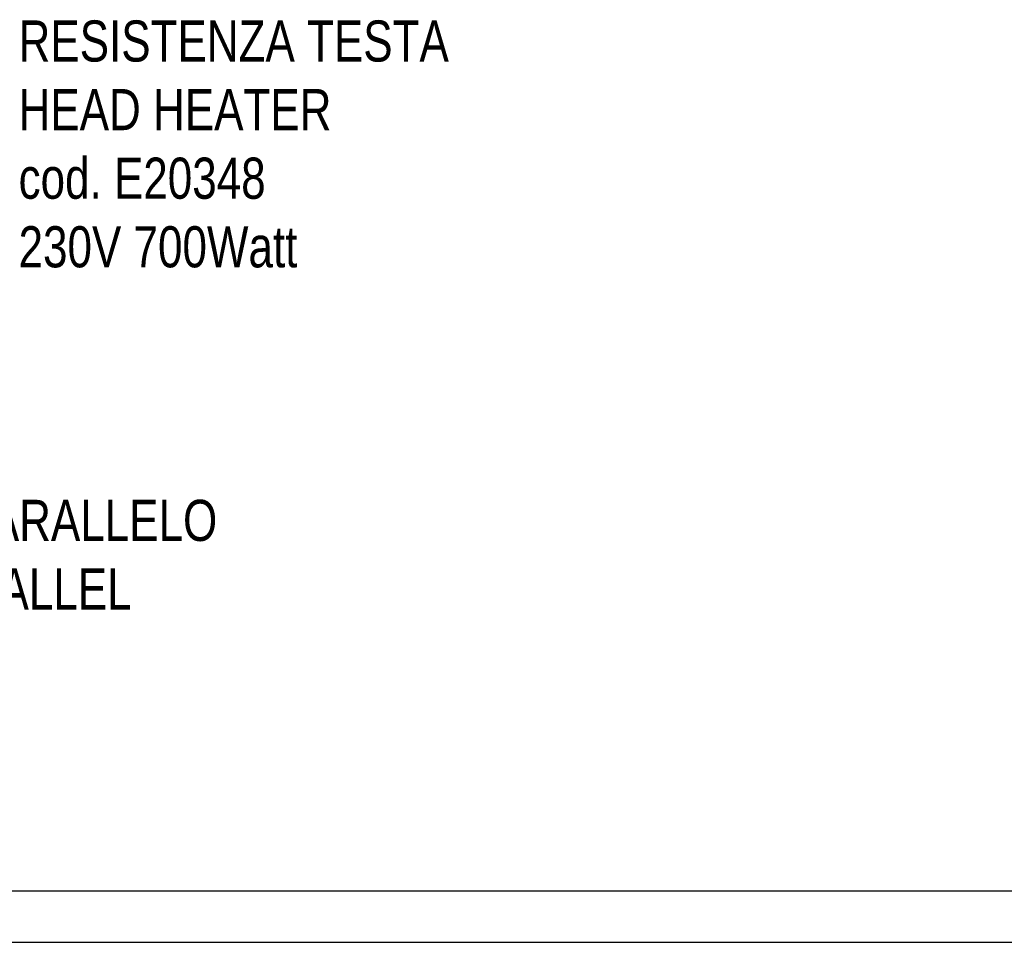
# Model space of a CAD drawing. Extents: x 0 to 1189, y 0 to 841.
# Tile 7 of 84: x 148 to 244, y 0 to 90. Entities that reach past the tile are written whole.
import ezdxf

# ---------------------------------------------------------------- set-up
doc = ezdxf.new("R2010")
doc.units = 0
doc.header["$LTSCALE"] = 65.395
doc.layers.get('0').update_dxf_attribs({"linetype": 'CONTINUOUS'})
doc.layers.add('connessioni_resistenze_c0_BL8', color=7, linetype='CONTINUOUS')
doc.styles.get("Standard").update_dxf_attribs({"font": 'txt', "width": 0.8})

# ---------------------------------------------------------------- blocks, each defined once
blk = doc.blocks.new('A0_BL15', base_point=(594.5, 420.5))
at = {"color": 7, "linetype": 'CONTINUOUS'}
for p, q in [((5, 5), (1184, 5)), ((0, 0), (1189, 0))]:
    blk.add_line(p, q, dxfattribs=at)
blk = doc.blocks.new('CONNESSIONI_RESISTENZE_C0_BL8', base_point=(121.248, 178.508))
at = {"layer": 'connessioni_resistenze_c0_BL8', "color": 7, "linetype": 'CONTINUOUS', "char_height": 4, "attachment_point": 1}
for s, insert, width in [('RESISTENZA TESTA\\PHEAD HEATER\\Pcod. E20348\\P230V 700Watt', (148.183, 89.617), 76.57143), ('COLLEGARE IN PARALLELO\\PCONNECT IN PARALLEL', (109.716, 43.016), 100)]:
    blk.add_mtext(s, dxfattribs=dict(at, insert=insert, width=width))

msp = doc.modelspace()

# ---------------------------------------------------------------- linework, layer by layer
at = {"color": 7, "linetype": 'CONTINUOUS'}
msp.add_line((0, 0), (1189, 0), dxfattribs=at)

# ---------------------------------------------------------------- block references
at = {"color": 2, "linetype": 'CONTINUOUS'}
msp.add_blockref('A0_BL15', (594.5, 420.5), dxfattribs=at)
at = {"layer": 'connessioni_resistenze_c0_BL8'}
msp.add_blockref('CONNESSIONI_RESISTENZE_C0_BL8', (121.248, 178.508), dxfattribs=at)

doc.saveas('drawing.dxf')
